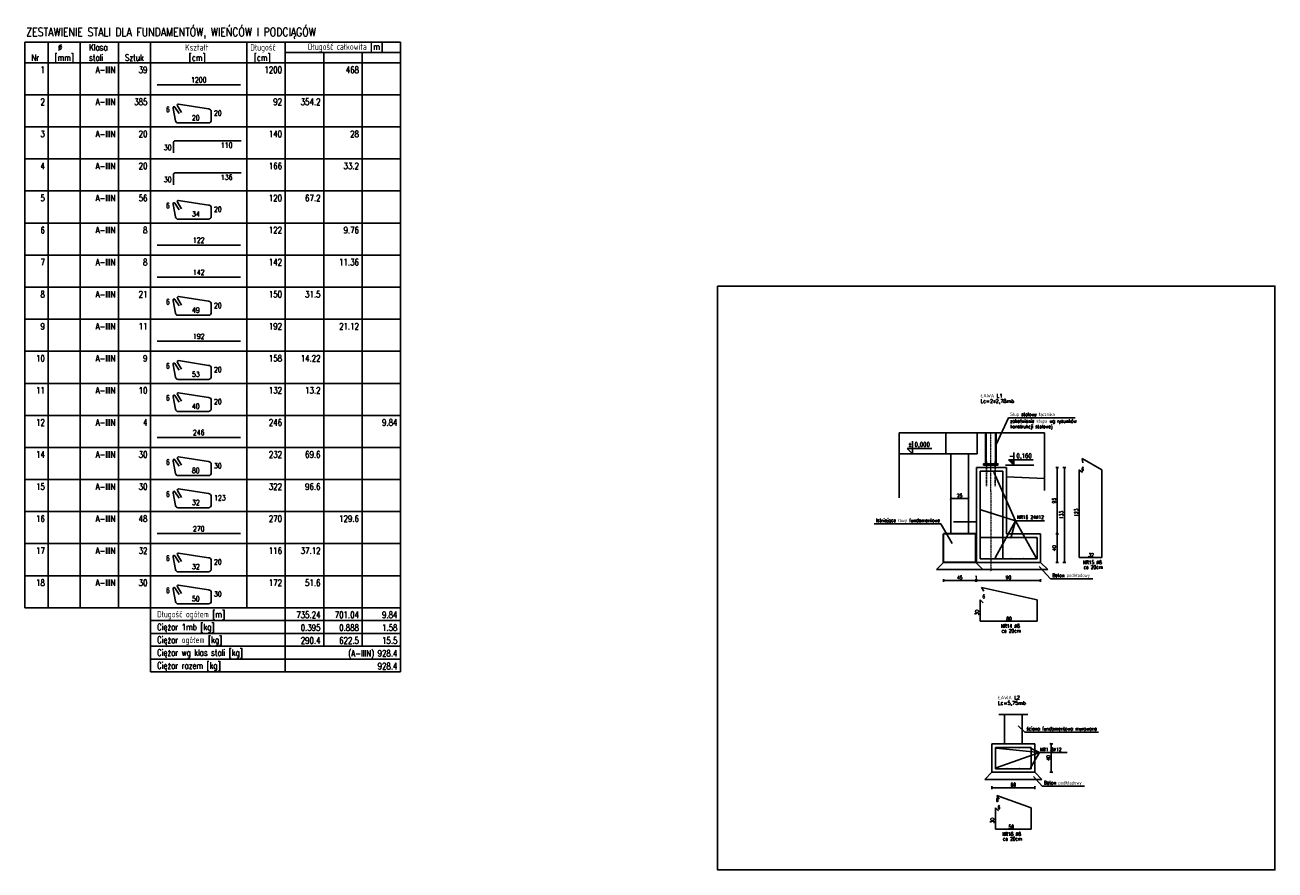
# Model space of a CAD drawing. Header units: millimetres. Extents: x -13852 to 21557, y -10038 to 8820.
# Tile 11 of 42: x 5347 to 7102, y -8833 to -7647. Entities that reach past the tile are written whole.
import ezdxf
from ezdxf.enums import TextEntityAlignment as Align
from ezdxf.lldxf.tags import DXFTag

# ---------------------------------------------------------------- set-up
doc = ezdxf.new("R2010")
doc.units = ezdxf.units.MM
doc.linetypes.add('DASHDOT', pattern=[1, 0.5, -0.25, 0, -0.25])
doc.linetypes.add('DASHED', pattern=[0.75, 0.5, -0.25])
for name, color, linetype in [('1', 2, 'Continuous'), ('2', 6, 'DASH'), ('5', 251, 'Continuous'), ('6', 3, 'Continuous'), ('BET-SLD', 254, 'Continuous'), ('DIM', 243, 'Continuous'), ('k_stal_niewid', 4, 'DASHED'), ('k_stal_otwory', 1, 'DASHDOT'), ('k_stal_widok', 7, 'Continuous'), ('k_stal_wymiary', 3, 'Continuous'), ('k_żelbet', 6, 'Continuous'), ('OPI', 52, 'Continuous'), ('ZBROJA_ZESTAWIENIE', 8, 'Continuous'), ('ZBROJA_ZESTAWIENIE1', 252, 'Continuous'), ('ZBROJA_ZESTAWIENIE2', 4, 'Continuous'), ('ZBROJA_ZESTAWIENIE3', 4, 'Continuous')]:
    doc.layers.add(name, color=color, linetype=linetype)
doc.layers.add('A-konstrukcja-żelbet', color=130, linetype='Continuous', lineweight=30)
doc.layers.add('k_stal_osie', color=1, linetype='DASHDOT', lineweight=9)
doc.styles.add('MSE-025', font='romans.shx', dxfattribs={"width": 0.8, "height": 5})
doc.styles.add('ROMANS', font='romans', dxfattribs={"width": 0.6})
doc.styles.add('STYL_ZBROJA', font='romanszb.shx', dxfattribs={"width": 0.8})
doc.styles.add('TXT5', font='COMPLEX.shx', dxfattribs={"height": 25})
tags = doc.linetypes.add('DASH', pattern=[15, 10, -5]).pattern_tags.tags
tags[6:7] = [DXFTag(74, 4), DXFTag(75, 0), DXFTag(340, '0'), DXFTag(46, 0.0), DXFTag(50, 0.0), DXFTag(44, 0.0), DXFTag(45, 0.0)]
tags[4:5] = [DXFTag(74, 4), DXFTag(75, 0), DXFTag(340, '0'), DXFTag(46, 0.0), DXFTag(50, 0.0), DXFTag(44, 0.0), DXFTag(45, 0.0)]
doc.dimstyles.new('MSE-025', dxfattribs={"dimtxt": 5, "dimasz": 1, "dimexe": 0.75, "dimexo": 7.5, "dimgap": 0.7, "dimtad": 0, "dimdec": 0, "dimdsep": 46, "dimtxsty": 'MSE-025', "dimblk": 'T1', "dimcen": -0.225, "dimse1": 1, "dimse2": 1, "dimclrd": 243, "dimclre": 242, "dimclrt": 52, "dimadec": 0, "dimazin": 2, "dimtfac": 0.3333, "dimtdec": 0, "dimtix": 1, "dimtmove": 2, "dimatfit": 3, "dimldrblk": 'strzalka', "dimfxl": 0, "dimtvp": 0.8333, "dimtolj": 1, "dimarcsym": 0})

# ---------------------------------------------------------------- blocks, each defined once
blk = doc.blocks.new('T1')
at = {"color": 243}
blk.add_line((0, -2), (0, 2), dxfattribs=at)
at = {"color": 243, "const_width": 0.5}
blk.add_lwpolyline([(-1.5, -1.4), (1.5, 1.4)], dxfattribs=at)
blk = doc.blocks.new('*D3372')
at = {"layer": 'BET-SLD', "color": 243, "lineweight": -2, "ltscale": 1.4}
blk.add_line((6671.2, -8311.3), (6648.2, -8311.3), dxfattribs=at)
at = {"layer": 'Defpoints', "color": 0}
for p in [(6647.2, -8311.3), (6647.2, -8315.5), (6672.2, -8315.5)]:
    blk.add_point(p, dxfattribs=at)
at = {"layer": 'BET-SLD', "color": 243, "linetype": 'ByBlock', "lineweight": -2, "rotation": 180}
blk.add_blockref('T1', (6647.2, -8311.3), dxfattribs=at)
at = {"layer": 'BET-SLD', "color": 243, "linetype": 'ByBlock', "lineweight": -2}
blk.add_blockref('T1', (6672.2, -8311.3), dxfattribs=at)
at = {"layer": 'BET-SLD', "color": 52, "lineweight": -3, "ltscale": 1.4, "insert": (6659.7, -8307.1), "char_height": 5, "attachment_point": 5, "style": 'MSE-025'}
blk.add_mtext('\\A1;25', dxfattribs=at)
blk = doc.blocks.new('strzalka')
at = {"color": 243}
blk.add_line((0, -1), (0, 1), dxfattribs=at)
blk.add_lwpolyline([(-2, 0, 0.733, 0, 0), (0, 0, 0, 0, 0)], format="xyseb", dxfattribs=at)
blk = doc.blocks.new('*D3373')
at = {"layer": 'BET-SLD', "color": 243, "lineweight": -2, "ltscale": 1.4}
blk.add_line((6638.2, -8426.5), (6681.2, -8426.5), dxfattribs=at)
at = {"layer": 'Defpoints', "color": 0}
for p in [(6637.2, -8401), (6682.2, -8401), (6682.2, -8426.5)]:
    blk.add_point(p, dxfattribs=at)
at = {"layer": 'BET-SLD', "color": 243, "linetype": 'ByBlock', "lineweight": -2, "rotation": 180}
blk.add_blockref('T1', (6637.2, -8426.5), dxfattribs=at)
at = {"layer": 'BET-SLD', "color": 243, "linetype": 'ByBlock', "lineweight": -2}
blk.add_blockref('T1', (6682.2, -8426.5), dxfattribs=at)
at = {"layer": 'BET-SLD', "color": 52, "lineweight": -3, "ltscale": 1.4, "insert": (6659.7, -8422.3), "char_height": 5, "attachment_point": 5, "style": 'MSE-025'}
blk.add_mtext('\\A1;45', dxfattribs=at)
blk = doc.blocks.new('*D3374')
at = {"layer": 'BET-SLD', "color": 243, "lineweight": -2, "ltscale": 1.4}
for p, q in [((6681.2, -8426.5), (6680.2, -8426.5)), ((6682.2, -8426.5), (6683.3, -8426.5)), ((6684.3, -8426.5), (6685.3, -8426.5))]:
    blk.add_line(p, q, dxfattribs=at)
at = {"layer": 'Defpoints', "color": 0}
for p in [(6682.2, -8401), (6683.3, -8401), (6683.3, -8426.5)]:
    blk.add_point(p, dxfattribs=at)
at = {"layer": 'BET-SLD', "color": 243, "linetype": 'ByBlock', "lineweight": -2}
blk.add_blockref('T1', (6682.2, -8426.5), dxfattribs=at)
at = {"layer": 'BET-SLD', "color": 243, "linetype": 'ByBlock', "lineweight": -2, "rotation": 180}
blk.add_blockref('T1', (6683.3, -8426.5), dxfattribs=at)
at = {"layer": 'BET-SLD', "color": 52, "lineweight": -3, "ltscale": 1.4, "insert": (6682.7, -8422.3), "char_height": 5, "attachment_point": 5, "style": 'MSE-025'}
blk.add_mtext('\\A1;1', dxfattribs=at)
blk = doc.blocks.new('*D3375')
at = {"layer": 'BET-SLD', "color": 243, "lineweight": -2, "ltscale": 1.4}
blk.add_line((6684.3, -8426.5), (6772.3, -8426.5), dxfattribs=at)
at = {"layer": 'Defpoints', "color": 0}
for p in [(6683.3, -8401), (6773.3, -8401), (6773.3, -8426.5)]:
    blk.add_point(p, dxfattribs=at)
at = {"layer": 'BET-SLD', "color": 243, "linetype": 'ByBlock', "lineweight": -2, "rotation": 180}
blk.add_blockref('T1', (6683.3, -8426.5), dxfattribs=at)
at = {"layer": 'BET-SLD', "color": 243, "linetype": 'ByBlock', "lineweight": -2}
blk.add_blockref('T1', (6773.3, -8426.5), dxfattribs=at)
at = {"layer": 'BET-SLD', "color": 52, "lineweight": -3, "ltscale": 1.4, "insert": (6728.3, -8422.3), "char_height": 5, "attachment_point": 5, "style": 'MSE-025'}
blk.add_mtext('\\A1;90', dxfattribs=at)
blk = doc.blocks.new('*D3376')
at = {"layer": 'BET-SLD', "color": 243, "lineweight": -2, "ltscale": 1.4}
blk.add_line((6796.5, -8400), (6796.5, -8362), dxfattribs=at)
at = {"layer": 'Defpoints', "color": 0}
for p in [(6773.3, -8361), (6796.5, -8361), (6773.3, -8401)]:
    blk.add_point(p, dxfattribs=at)
at = {"layer": 'BET-SLD', "color": 243, "linetype": 'ByBlock', "lineweight": -2}
for p, rotation in [((6796.5, -8361), 90), ((6796.5, -8401), 270)]:
    blk.add_blockref('T1', p, dxfattribs=dict(at, rotation=rotation))
at = {"layer": 'BET-SLD', "color": 52, "lineweight": -3, "ltscale": 1.4, "insert": (6792.4, -8381), "char_height": 5, "attachment_point": 5, "rotation": 90, "style": 'MSE-025'}
blk.add_mtext('\\A1;40', dxfattribs=at)
blk = doc.blocks.new('*D3377')
at = {"layer": 'BET-SLD', "color": 243, "lineweight": -2, "ltscale": 1.4}
blk.add_line((6796.5, -8360), (6796.5, -8269), dxfattribs=at)
at = {"layer": 'Defpoints', "color": 0}
for p in [(6725.3, -8268), (6796.5, -8268), (6773.3, -8361)]:
    blk.add_point(p, dxfattribs=at)
at = {"layer": 'BET-SLD', "color": 243, "linetype": 'ByBlock', "lineweight": -2}
for p, rotation in [((6796.5, -8268), 90), ((6796.5, -8361), 270)]:
    blk.add_blockref('T1', p, dxfattribs=dict(at, rotation=rotation))
at = {"layer": 'BET-SLD', "color": 52, "lineweight": -3, "ltscale": 1.4, "insert": (6792.4, -8314.5), "char_height": 5, "attachment_point": 5, "rotation": 90, "style": 'MSE-025'}
blk.add_mtext('\\A1;93', dxfattribs=at)
blk = doc.blocks.new('*D3379')
at = {"layer": 'BET-SLD', "color": 243, "lineweight": -2, "ltscale": 1.4}
blk.add_line((6806.7, -8400), (6806.7, -8269), dxfattribs=at)
at = {"layer": 'Defpoints', "color": 0}
for p in [(6725.3, -8268), (6806.7, -8268), (6773.3, -8401)]:
    blk.add_point(p, dxfattribs=at)
at = {"layer": 'BET-SLD', "color": 243, "linetype": 'ByBlock', "lineweight": -2}
for p, rotation in [((6806.7, -8268), 90), ((6806.7, -8401), 270)]:
    blk.add_blockref('T1', p, dxfattribs=dict(at, rotation=rotation))
at = {"layer": 'BET-SLD', "color": 52, "lineweight": -3, "ltscale": 1.4, "insert": (6802.5, -8334.5), "char_height": 5, "attachment_point": 5, "rotation": 90, "style": 'MSE-025'}
blk.add_mtext('\\A1;133', dxfattribs=at)
blk = doc.blocks.new('*D3428')
at = {"layer": '1', "color": 243, "lineweight": -2}
blk.add_line((6788.3, -8694.6), (6788.3, -8656.6), dxfattribs=at)
at = {"layer": 'Defpoints', "color": 0}
for p in [(6765, -8655.6), (6788.3, -8655.6), (6765, -8695.6)]:
    blk.add_point(p, dxfattribs=at)
at = {"layer": '1', "color": 243, "linetype": 'ByBlock', "lineweight": -2}
for p, rotation in [((6788.3, -8655.6), 90), ((6788.3, -8695.6), 270)]:
    blk.add_blockref('T1', p, dxfattribs=dict(at, rotation=rotation))
at = {"layer": '1', "color": 52, "ltscale": 1.4, "insert": (6784.1, -8675.6), "char_height": 5, "attachment_point": 5, "rotation": 90, "style": 'MSE-025'}
blk.add_mtext('\\A1;40', dxfattribs=at)
blk = doc.blocks.new('*D3431')
at = {"layer": 'BET-SLD', "color": 243, "lineweight": -2, "ltscale": 1.4}
blk.add_line((6706, -8717.3), (6764, -8717.3), dxfattribs=at)
at = {"layer": 'Defpoints', "color": 0}
for p in [(6705, -8692.7), (6765, -8692.7), (6765, -8717.3)]:
    blk.add_point(p, dxfattribs=at)
at = {"layer": 'BET-SLD', "color": 243, "linetype": 'ByBlock', "lineweight": -2, "rotation": 180}
blk.add_blockref('T1', (6705, -8717.3), dxfattribs=at)
at = {"layer": 'BET-SLD', "color": 243, "linetype": 'ByBlock', "lineweight": -2}
blk.add_blockref('T1', (6765, -8717.3), dxfattribs=at)
at = {"layer": 'BET-SLD', "color": 52, "lineweight": -3, "ltscale": 1.4, "insert": (6735, -8713.1), "char_height": 5, "attachment_point": 5, "style": 'MSE-025'}
blk.add_mtext('\\A1;60', dxfattribs=at)

msp = doc.modelspace()

# ---------------------------------------------------------------- hatches: boundary and pattern name
at = {"layer": 'k_stal_wymiary'}
msp.add_hatch(color=256, dxfattribs=at).paths.add_polyline_path([(6735.661, -8256.988), (6728.161, -8256.988), (6735.661, -8264.488)])

# ---------------------------------------------------------------- linework, layer by layer
at = {"layer": '1'}
for p, q in [((6683.3, -8267.988), (6683.3, -8400.988)), ((6683.3, -8267.988), (6725.3, -8267.988)), ((6725.3, -8267.988), (6725.3, -8360.988)), ((6725.3, -8360.988), (6773.3, -8360.988)), ((6773.3, -8360.988), (6773.3, -8400.988)), ((6683.3, -8400.988), (6773.3, -8400.988)), ((6722.538, -8655.639), (6722.538, -8614.644)), ((6747.538, -8655.639), (6747.538, -8614.644)), ((6705.038, -8655.639), (6765.038, -8655.639)), ((6705.038, -8655.639), (6705.038, -8695.639)), ((6765.038, -8655.639), (6765.038, -8695.639)), ((6705.038, -8695.639), (6765.038, -8695.639))]:
    msp.add_line(p, q, dxfattribs=at)
msp.add_lwpolyline([(6651.168, -8343.988), (6683.3, -8343.988), (6683.3, -8400.988)], dxfattribs=at)
at = {"layer": '2', "lineweight": -3, "ltscale": 0.5}
for p, q in [((6574.966, -8219.24), (6574.966, -8310.413)), ((6778.661, -8219.24), (6574.966, -8219.24)), ((6778.661, -8300.16), (6778.661, -8219.24)), ((6714.705, -8614.644), (6755.515, -8614.644))]:
    msp.add_line(p, q, dxfattribs=at)
at = {"layer": '6'}
for p, q in [((6831.791, -8255.136), (6859.462, -8271.208)), ((6831.791, -8255.136), (6832.56, -8261.086)), ((6688.3, -8272.988), (6688.3, -8395.988)), ((6688.3, -8272.988), (6720.3, -8272.988)), ((6720.3, -8272.988), (6720.3, -8395.988)), ((6827.462, -8271.208), (6827.462, -8394.208)), ((6827.462, -8271.208), (6832.327, -8274.72)), ((6859.462, -8271.208), (6859.462, -8394.208)), ((6688.3, -8365.988), (6768.3, -8365.988)), ((6768.3, -8365.988), (6768.3, -8395.988)), ((6688.3, -8395.988), (6768.3, -8395.988)), ((6827.462, -8394.208), (6859.462, -8394.208)), ((6690.144, -8436.323), (6768.273, -8453.521)), ((6690.144, -8436.323), (6693.61, -8441.22)), ((6688.3, -8453.524), (6688.3, -8483.524)), ((6688.3, -8453.524), (6692.543, -8457.766)), ((6768.3, -8453.524), (6768.3, -8483.524)), ((6688.3, -8483.524), (6768.3, -8483.524)), ((6710.038, -8660.639), (6710.038, -8690.639)), ((6710.038, -8660.639), (6760.038, -8660.639)), ((6760.038, -8660.639), (6760.038, -8690.639)), ((6710.038, -8690.639), (6760.038, -8690.639)), ((6711.881, -8728.306), (6760.011, -8745.504)), ((6711.881, -8728.306), (6715.348, -8733.203)), ((6710.038, -8745.507), (6710.038, -8775.507)), ((6710.038, -8745.507), (6714.281, -8749.75)), ((6760.038, -8745.507), (6760.038, -8775.507)), ((6710.038, -8775.507), (6760.038, -8775.507))]:
    msp.add_line(p, q, dxfattribs=at)
at = {"layer": '6', "const_width": 0.48}
for points in [[(6689.1, -8274.221, -1), (6689.58, -8274.221, -1)], [(6698.415, -8274.221, -1), (6698.895, -8274.221, -1)], [(6707.618, -8274.221, -1), (6708.098, -8274.221, -1)], [(6719.243, -8274.221, -1), (6719.723, -8274.221, -1)], [(6689.1, -8287.188, -1), (6689.58, -8287.188, -1)], [(6719.243, -8287.188, -1), (6719.723, -8287.188, -1)], [(6689.1, -8307.188, -1), (6689.58, -8307.188, -1)], [(6719.243, -8307.188, -1), (6719.723, -8307.188, -1)], [(6689.1, -8327.188, -1), (6689.58, -8327.188, -1)], [(6719.243, -8327.188, -1), (6719.723, -8327.188, -1)], [(6689.1, -8347.188, -1), (6689.58, -8347.188, -1)], [(6719.243, -8347.188, -1), (6719.723, -8347.188, -1)], [(6689.1, -8367.188, -1), (6689.58, -8367.188, -1)], [(6719.243, -8367.188, -1), (6719.723, -8367.188, -1)], [(6731.261, -8367.188, -1), (6731.741, -8367.188, -1)], [(6749.1, -8367.188, -1), (6749.58, -8367.188, -1)], [(6767.006, -8367.188, -1), (6767.486, -8367.188, -1)], [(6689.1, -8394.788, 1), (6689.58, -8394.788, 1)], [(6709.1, -8394.788, 1), (6709.58, -8394.788, 1)], [(6719.243, -8394.788, 1), (6719.723, -8394.788, 1)], [(6731.636, -8394.788, 1), (6732.116, -8394.788, 1)], [(6749.1, -8394.788, 1), (6749.58, -8394.788, 1)], [(6767.006, -8394.788, 1), (6767.486, -8394.788, 1)], [(6710.838, -8661.839, -1), (6711.318, -8661.839, -1)], [(6726.332, -8661.839, 1), (6725.852, -8661.839, 1)], [(6743.744, -8661.839, -1), (6744.224, -8661.839, -1)], [(6758.744, -8661.839, -1), (6759.224, -8661.839, -1)], [(6710.838, -8689.439, 1), (6711.318, -8689.439, 1)], [(6726.332, -8689.439, -1), (6725.852, -8689.439, -1)], [(6743.744, -8689.439, 1), (6744.224, -8689.439, 1)], [(6758.744, -8689.439, 1), (6759.224, -8689.439, 1)]]:
    msp.add_lwpolyline(points, format="xyb", close=True, dxfattribs=at)
at = {"layer": 'A-konstrukcja-żelbet'}
for p, q in [((6637.183, -8400.988), (6637.183, -8360.988)), ((6682.183, -8360.988), (6637.183, -8360.988)), ((6682.183, -8400.988), (6682.183, -8360.988)), ((6682.183, -8400.988), (6637.183, -8400.988))]:
    msp.add_line(p, q, dxfattribs=at)
at = {"layer": 'DIM', "ltscale": 1.4}
for p, q in [((6728.194, -8198.032), (6710.8, -8235.399)), ((6738.061, -8342.479), (6707.858, -8274.221)), ((6738.061, -8342.479), (6689.34, -8327.188)), ((6633.242, -8346.811), (6648.967, -8374.583)), ((6637.183, -8400.988), (6627.183, -8410.988)), ((6682.183, -8400.988), (6692.183, -8410.988)), ((6787.302, -8423.98), (6771.388, -8406.804)), ((6773.3, -8400.988), (6783.3, -8410.988)), ((6627.183, -8410.988), (6783.3, -8410.988)), ((6750.976, -8639.165), (6741.833, -8630.449)), ((6711.078, -8689.439), (6771.754, -8667.694)), ((6705.038, -8695.639), (6695.038, -8705.639)), ((6775.566, -8715.158), (6763.125, -8701.455)), ((6765.038, -8695.639), (6775.038, -8705.639)), ((6695.038, -8705.639), (6775.038, -8705.639))]:
    msp.add_line(p, q, dxfattribs=at)
msp.add_lwpolyline([(6319.731, -8013.328), (7102.453, -8013.328), (7102.453, -8832.768), (6319.731, -8832.768)], close=True, dxfattribs=at)
at = {"layer": 'DIM', "lineweight": -3, "ltscale": 1.4}
for points in [[(6728.194, -8198.032), (6821.661, -8198.032)], [(6539.776, -8346.811), (6633.242, -8346.811)], [(6738.061, -8342.479), (6709.34, -8394.788)], [(6738.061, -8342.479), (6731.501, -8367.188)], [(6738.061, -8342.479), (6767.246, -8394.788)], [(6738.061, -8342.479), (6778.672, -8342.479)], [(6787.302, -8423.98), (6846.644, -8423.98)], [(6750.976, -8639.165), (6854.775, -8639.165)], [(6771.754, -8667.694), (6711.078, -8661.839)], [(6771.754, -8667.694), (6758.984, -8661.839)], [(6771.754, -8667.694), (6758.984, -8689.439)], [(6771.754, -8667.694), (6810.846, -8667.694)], [(6775.566, -8715.158), (6834.909, -8715.158)]]:
    msp.add_lwpolyline(points, dxfattribs=at)
at = {"layer": 'k_stal_niewid'}
for p, q in [((6640.3, -8248.488), (6640.3, -8219.24)), ((6684.3, -8248.488), (6684.3, -8219.24)), ((6696.8, -8262.488), (6696.8, -8219.24)), ((6709.8, -8262.488), (6709.8, -8219.24)), ((6640.3, -8248.488), (6574.966, -8248.488)), ((6684.3, -8248.488), (6640.3, -8248.488)), ((6647.183, -8360.988), (6647.183, -8248.488)), ((6672.183, -8360.988), (6672.183, -8248.488))]:
    msp.add_line(p, q, dxfattribs=at)
at = {"layer": 'k_stal_osie'}
for q in [(6703.3, -8219.24), (6703.3, -8413.842)]:
    msp.add_line((6703.3, -8301.488), q, dxfattribs=at)
at = {"layer": 'k_stal_otwory'}
for p, q in [((6697.3, -8259.293), (6697.3, -8294.488)), ((6709.3, -8259.293), (6709.3, -8294.488))]:
    msp.add_line(p, q, dxfattribs=at)
at = {"layer": 'k_stal_widok'}
for p, q in [((6695.8, -8262.488), (6695.8, -8219.24)), ((6710.8, -8262.488), (6710.8, -8219.24))]:
    msp.add_line(p, q, dxfattribs=at)
msp.add_lwpolyline([(6693.3, -8264.488), (6713.3, -8264.488), (6713.3, -8262.488), (6693.3, -8262.488)], close=True, dxfattribs=at)
at = {"layer": 'k_stal_wymiary'}
for p, q in [((6593.585, -8248.488), (6593.585, -8230.988)), ((6586.085, -8240.988), (6620.752, -8240.988)), ((6586.085, -8240.988), (6593.585, -8248.488)), ((6735.661, -8264.488), (6735.661, -8246.988)), ((6763.74, -8264.488), (6724.103, -8264.488)), ((6728.161, -8256.988), (6762.829, -8256.988)), ((6728.161, -8256.988), (6735.661, -8264.488))]:
    msp.add_line(p, q, dxfattribs=at)
at = {"layer": 'k_żelbet'}
msp.add_line((6778.661, -8283.08), (6725.3, -8280.95), dxfattribs=at)
at = {"layer": 'ZBROJA_ZESTAWIENIE', "ltscale": 1.4}
for p, q in [((5347.29, -7670.956), (5874.69, -7670.956)), ((5347.29, -7670.956), (5347.29, -7685.356)), ((5347.29, -7685.356), (5347.29, -7699.756)), ((5379.69, -7670.956), (5379.69, -7685.356)), ((5379.69, -7685.356), (5379.69, -7699.756)), ((5424.69, -7670.956), (5424.69, -7685.356)), ((5424.69, -7685.356), (5424.69, -7699.756)), ((5478.69, -7670.956), (5478.69, -7685.356)), ((5478.69, -7685.356), (5478.69, -7699.756)), ((5523.69, -7670.956), (5523.69, -7685.356)), ((5523.69, -7685.356), (5523.69, -7699.756)), ((5658.69, -7670.956), (5658.69, -7685.356)), ((5658.69, -7685.356), (5658.69, -7699.756)), ((5712.69, -7670.956), (5712.69, -7685.356)), ((5712.69, -7685.356), (5712.69, -7699.756)), ((5766.69, -7685.356), (5766.69, -7699.756)), ((5820.69, -7685.356), (5820.69, -7699.756)), ((5874.69, -7670.956), (5874.69, -7699.756)), ((5874.69, -7685.356), (5874.69, -7699.756)), ((5874.69, -7685.356), (5874.69, -7699.756)), ((5347.29, -7699.756), (5874.69, -7699.756)), ((5347.29, -7699.756), (5347.29, -7744.756)), ((5379.69, -7699.756), (5379.69, -7744.756)), ((5424.69, -7699.756), (5424.69, -7744.756)), ((5478.69, -7699.756), (5478.69, -7744.756)), ((5523.69, -7699.756), (5523.69, -7744.756)), ((5658.69, -7699.756), (5658.69, -7744.756)), ((5712.69, -7699.756), (5712.69, -7744.756)), ((5766.69, -7699.756), (5766.69, -7744.756)), ((5820.69, -7699.756), (5820.69, -7744.756)), ((5874.69, -7699.756), (5874.69, -7744.756)), ((5874.69, -7699.756), (5874.69, -7744.756)), ((5347.29, -7744.756), (5347.29, -7789.756)), ((5379.69, -7744.756), (5379.69, -7789.756)), ((5424.69, -7744.756), (5424.69, -7789.756)), ((5478.69, -7744.756), (5478.69, -7789.756)), ((5523.69, -7744.756), (5523.69, -7789.756)), ((5658.69, -7744.756), (5658.69, -7789.756)), ((5712.69, -7744.756), (5712.69, -7789.756)), ((5766.69, -7744.756), (5766.69, -7789.756)), ((5820.69, -7744.756), (5820.69, -7789.756)), ((5874.69, -7744.756), (5874.69, -7789.756)), ((5874.69, -7744.756), (5874.69, -7789.756)), ((5347.29, -7789.756), (5347.29, -7834.756)), ((5379.69, -7789.756), (5379.69, -7834.756)), ((5424.69, -7789.756), (5424.69, -7834.756)), ((5478.69, -7789.756), (5478.69, -7834.756)), ((5523.69, -7789.756), (5523.69, -7834.756)), ((5658.69, -7789.756), (5658.69, -7834.756)), ((5712.69, -7789.756), (5712.69, -7834.756)), ((5766.69, -7789.756), (5766.69, -7834.756)), ((5820.69, -7789.756), (5820.69, -7834.756)), ((5874.69, -7789.756), (5874.69, -7834.756)), ((5874.69, -7789.756), (5874.69, -7834.756)), ((5347.29, -7834.756), (5347.29, -7879.756)), ((5379.69, -7834.756), (5379.69, -7879.756)), ((5424.69, -7834.756), (5424.69, -7879.756)), ((5478.69, -7834.756), (5478.69, -7879.756)), ((5523.69, -7834.756), (5523.69, -7879.756)), ((5658.69, -7834.756), (5658.69, -7879.756)), ((5712.69, -7834.756), (5712.69, -7879.756)), ((5766.69, -7834.756), (5766.69, -7879.756)), ((5820.69, -7834.756), (5820.69, -7879.756)), ((5874.69, -7834.756), (5874.69, -7879.756)), ((5874.69, -7834.756), (5874.69, -7879.756)), ((5347.29, -7879.756), (5347.29, -7924.756)), ((5379.69, -7879.756), (5379.69, -7924.756)), ((5424.69, -7879.756), (5424.69, -7924.756)), ((5478.69, -7879.756), (5478.69, -7924.756)), ((5523.69, -7879.756), (5523.69, -7924.756)), ((5658.69, -7879.756), (5658.69, -7924.756)), ((5712.69, -7879.756), (5712.69, -7924.756)), ((5766.69, -7879.756), (5766.69, -7924.756)), ((5820.69, -7879.756), (5820.69, -7924.756)), ((5874.69, -7879.756), (5874.69, -7924.756)), ((5874.69, -7879.756), (5874.69, -7924.756)), ((5347.29, -7924.756), (5347.29, -7969.756)), ((5379.69, -7924.756), (5379.69, -7969.756)), ((5424.69, -7924.756), (5424.69, -7969.756)), ((5478.69, -7924.756), (5478.69, -7969.756)), ((5523.69, -7924.756), (5523.69, -7969.756)), ((5658.69, -7924.756), (5658.69, -7969.756)), ((5712.69, -7924.756), (5712.69, -7969.756)), ((5766.69, -7924.756), (5766.69, -7969.756)), ((5820.69, -7924.756), (5820.69, -7969.756)), ((5874.69, -7924.756), (5874.69, -7969.756)), ((5874.69, -7924.756), (5874.69, -7969.756)), ((5347.29, -7969.756), (5347.29, -8014.756)), ((5379.69, -7969.756), (5379.69, -8014.756)), ((5424.69, -7969.756), (5424.69, -8014.756)), ((5478.69, -7969.756), (5478.69, -8014.756)), ((5523.69, -7969.756), (5523.69, -8014.756)), ((5658.69, -7969.756), (5658.69, -8014.756)), ((5712.69, -7969.756), (5712.69, -8014.756)), ((5766.69, -7969.756), (5766.69, -8014.756)), ((5820.69, -7969.756), (5820.69, -8014.756)), ((5874.69, -7969.756), (5874.69, -8014.756)), ((5874.69, -7969.756), (5874.69, -8014.756)), ((5347.29, -8014.756), (5347.29, -8059.756)), ((5379.69, -8014.756), (5379.69, -8059.756)), ((5424.69, -8014.756), (5424.69, -8059.756)), ((5478.69, -8014.756), (5478.69, -8059.756)), ((5523.69, -8014.756), (5523.69, -8059.756)), ((5658.69, -8014.756), (5658.69, -8059.756)), ((5712.69, -8014.756), (5712.69, -8059.756)), ((5766.69, -8014.756), (5766.69, -8059.756)), ((5820.69, -8014.756), (5820.69, -8059.756)), ((5874.69, -8014.756), (5874.69, -8059.756)), ((5874.69, -8014.756), (5874.69, -8059.756)), ((5347.29, -8059.756), (5347.29, -8104.756)), ((5379.69, -8059.756), (5379.69, -8104.756)), ((5424.69, -8059.756), (5424.69, -8104.756)), ((5478.69, -8059.756), (5478.69, -8104.756)), ((5523.69, -8059.756), (5523.69, -8104.756)), ((5658.69, -8059.756), (5658.69, -8104.756)), ((5712.69, -8059.756), (5712.69, -8104.756)), ((5766.69, -8059.756), (5766.69, -8104.756)), ((5820.69, -8059.756), (5820.69, -8104.756)), ((5874.69, -8059.756), (5874.69, -8104.756)), ((5874.69, -8059.756), (5874.69, -8104.756)), ((5347.29, -8104.756), (5347.29, -8149.756)), ((5379.69, -8104.756), (5379.69, -8149.756)), ((5424.69, -8104.756), (5424.69, -8149.756)), ((5478.69, -8104.756), (5478.69, -8149.756)), ((5523.69, -8104.756), (5523.69, -8149.756)), ((5658.69, -8104.756), (5658.69, -8149.756)), ((5712.69, -8104.756), (5712.69, -8149.756)), ((5766.69, -8104.756), (5766.69, -8149.756)), ((5820.69, -8104.756), (5820.69, -8149.756)), ((5874.69, -8104.756), (5874.69, -8149.756)), ((5874.69, -8104.756), (5874.69, -8149.756)), ((5347.29, -8149.756), (5347.29, -8194.756)), ((5379.69, -8149.756), (5379.69, -8194.756)), ((5424.69, -8149.756), (5424.69, -8194.756)), ((5478.69, -8149.756), (5478.69, -8194.756)), ((5523.69, -8149.756), (5523.69, -8194.756)), ((5658.69, -8149.756), (5658.69, -8194.756)), ((5712.69, -8149.756), (5712.69, -8194.756)), ((5766.69, -8149.756), (5766.69, -8194.756)), ((5820.69, -8149.756), (5820.69, -8194.756)), ((5874.69, -8149.756), (5874.69, -8194.756)), ((5874.69, -8149.756), (5874.69, -8194.756)), ((5347.29, -8194.756), (5347.29, -8239.756)), ((5379.69, -8194.756), (5379.69, -8239.756)), ((5424.69, -8194.756), (5424.69, -8239.756)), ((5478.69, -8194.756), (5478.69, -8239.756)), ((5523.69, -8194.756), (5523.69, -8239.756)), ((5658.69, -8194.756), (5658.69, -8239.756)), ((5712.69, -8194.756), (5712.69, -8239.756)), ((5766.69, -8194.756), (5766.69, -8239.756)), ((5820.69, -8194.756), (5820.69, -8239.756)), ((5874.69, -8194.756), (5874.69, -8239.756)), ((5874.69, -8194.756), (5874.69, -8239.756)), ((5347.29, -8239.756), (5347.29, -8284.756)), ((5379.69, -8239.756), (5379.69, -8284.756)), ((5424.69, -8239.756), (5424.69, -8284.756)), ((5478.69, -8239.756), (5478.69, -8284.756)), ((5523.69, -8239.756), (5523.69, -8284.756)), ((5658.69, -8239.756), (5658.69, -8284.756)), ((5712.69, -8239.756), (5712.69, -8284.756)), ((5766.69, -8239.756), (5766.69, -8284.756)), ((5820.69, -8239.756), (5820.69, -8284.756)), ((5874.69, -8239.756), (5874.69, -8284.756)), ((5874.69, -8239.756), (5874.69, -8284.756)), ((5347.29, -8284.756), (5347.29, -8329.756)), ((5379.69, -8284.756), (5379.69, -8329.756)), ((5424.69, -8284.756), (5424.69, -8329.756)), ((5478.69, -8284.756), (5478.69, -8329.756)), ((5523.69, -8284.756), (5523.69, -8329.756)), ((5658.69, -8284.756), (5658.69, -8329.756)), ((5712.69, -8284.756), (5712.69, -8329.756)), ((5766.69, -8284.756), (5766.69, -8329.756)), ((5820.69, -8284.756), (5820.69, -8329.756)), ((5874.69, -8284.756), (5874.69, -8329.756)), ((5874.69, -8284.756), (5874.69, -8329.756)), ((5347.29, -8329.756), (5347.29, -8374.756)), ((5379.69, -8329.756), (5379.69, -8374.756)), ((5424.69, -8329.756), (5424.69, -8374.756)), ((5478.69, -8329.756), (5478.69, -8374.756)), ((5523.69, -8329.756), (5523.69, -8374.756)), ((5658.69, -8329.756), (5658.69, -8374.756)), ((5712.69, -8329.756), (5712.69, -8374.756)), ((5766.69, -8329.756), (5766.69, -8374.756)), ((5820.69, -8329.756), (5820.69, -8374.756)), ((5874.69, -8329.756), (5874.69, -8374.756)), ((5874.69, -8329.756), (5874.69, -8374.756)), ((5347.29, -8374.756), (5347.29, -8419.756)), ((5379.69, -8374.756), (5379.69, -8419.756)), ((5424.69, -8374.756), (5424.69, -8419.756)), ((5478.69, -8374.756), (5478.69, -8419.756)), ((5523.69, -8374.756), (5523.69, -8419.756)), ((5658.69, -8374.756), (5658.69, -8419.756)), ((5712.69, -8374.756), (5712.69, -8419.756)), ((5766.69, -8374.756), (5766.69, -8419.756)), ((5820.69, -8374.756), (5820.69, -8419.756)), ((5874.69, -8374.756), (5874.69, -8419.756)), ((5874.69, -8374.756), (5874.69, -8419.756)), ((5347.29, -8419.756), (5347.29, -8464.756)), ((5379.69, -8419.756), (5379.69, -8464.756)), ((5424.69, -8419.756), (5424.69, -8464.756)), ((5478.69, -8419.756), (5478.69, -8464.756)), ((5523.69, -8419.756), (5523.69, -8464.756)), ((5658.69, -8419.756), (5658.69, -8464.756)), ((5712.69, -8419.756), (5712.69, -8464.756)), ((5766.69, -8419.756), (5766.69, -8464.756)), ((5820.69, -8419.756), (5820.69, -8464.756)), ((5874.69, -8419.756), (5874.69, -8464.756)), ((5874.69, -8419.756), (5874.69, -8464.756)), ((5347.29, -8464.756), (5874.69, -8464.756)), ((5523.69, -8464.756), (5523.69, -8554.756)), ((5712.69, -8464.756), (5712.69, -8554.756)), ((5766.69, -8464.756), (5766.69, -8518.756)), ((5820.69, -8464.756), (5820.69, -8518.756)), ((5874.69, -8464.756), (5874.69, -8536.756)), ((5874.69, -8464.756), (5874.69, -8518.756)), ((5874.69, -8464.756), (5874.69, -8536.756)), ((5874.69, -8518.756), (5874.69, -8536.756)), ((5874.69, -8536.756), (5874.69, -8554.756)), ((5523.69, -8554.756), (5874.69, -8554.756))]:
    msp.add_line(p, q, dxfattribs=at)
at = {"layer": 'ZBROJA_ZESTAWIENIE1', "ltscale": 1.4}
for p, q in [((5712.69, -7685.356), (5874.69, -7685.356)), ((5347.29, -7744.756), (5874.69, -7744.756)), ((5347.29, -7789.756), (5874.69, -7789.756)), ((5347.29, -7834.756), (5874.69, -7834.756)), ((5347.29, -7879.756), (5874.69, -7879.756)), ((5347.29, -7924.756), (5874.69, -7924.756)), ((5347.29, -7969.756), (5874.69, -7969.756)), ((5347.29, -8014.756), (5874.69, -8014.756)), ((5347.29, -8059.756), (5874.69, -8059.756)), ((5347.29, -8104.756), (5874.69, -8104.756)), ((5347.29, -8149.756), (5874.69, -8149.756)), ((5347.29, -8194.756), (5874.69, -8194.756)), ((5347.29, -8239.756), (5874.69, -8239.756)), ((5347.29, -8284.756), (5874.69, -8284.756)), ((5347.29, -8329.756), (5874.69, -8329.756)), ((5347.29, -8374.756), (5874.69, -8374.756)), ((5347.29, -8419.756), (5874.69, -8419.756)), ((5523.69, -8482.756), (5874.69, -8482.756)), ((5523.69, -8500.756), (5874.69, -8500.756)), ((5523.69, -8518.756), (5874.69, -8518.756)), ((5523.69, -8536.756), (5874.69, -8536.756))]:
    msp.add_line(p, q, dxfattribs=at)
at = {"layer": 'ZBROJA_ZESTAWIENIE3', "ltscale": 1.4}
for points in [[(5532.69, -7730.716), (5649.69, -7730.716)], [(5532.69, -7955.716), (5649.69, -7955.716)], [(5532.69, -8000.716), (5649.69, -8000.716)], [(5532.69, -8090.716), (5649.69, -8090.716)], [(5532.69, -8225.716), (5649.69, -8225.716)], [(5532.69, -8360.716), (5649.69, -8360.716)]]:
    msp.add_lwpolyline(points, dxfattribs=at)
for points in [[(5563.92, -7771.036), (5557.89, -7761.946, 1.05322591), (5555.46, -7763.746), (5558.43, -7781.116, 0.38182776), (5562.39, -7784.266), (5604.87, -7784.266, 0.42081058), (5608.83, -7780.216), (5608.83, -7768.516, 0.41421356), (5604.87, -7764.556), (5563.02, -7757.896, 0.64139903), (5561.4, -7760.326), (5567.16, -7769.776)], [(5555.64, -7826.206), (5555.64, -7812.076, -0.41421356), (5558.34, -7809.376), (5650.59, -7809.376)], [(5555.64, -7871.206), (5555.64, -7857.076, -0.41421356), (5558.34, -7854.376), (5650.59, -7854.376)], [(5563.92, -7906.036), (5557.89, -7896.946, 1.05322591), (5555.46, -7898.746), (5558.43, -7916.116, 0.38182776), (5562.39, -7919.266), (5604.87, -7919.266, 0.42081058), (5608.83, -7915.216), (5608.83, -7903.516, 0.41421356), (5604.87, -7899.556), (5563.02, -7892.896, 0.64139903), (5561.4, -7895.326), (5567.16, -7904.776)], [(5563.92, -8041.036), (5557.89, -8031.946, 1.05322591), (5555.46, -8033.746), (5558.43, -8051.116, 0.38182776), (5562.39, -8054.266), (5604.87, -8054.266, 0.42081058), (5608.83, -8050.216), (5608.83, -8038.516, 0.41421356), (5604.87, -8034.556), (5563.02, -8027.896, 0.64139903), (5561.4, -8030.326), (5567.16, -8039.776)], [(5563.92, -8131.036), (5557.89, -8121.946, 1.05322591), (5555.46, -8123.746), (5558.43, -8141.116, 0.38182776), (5562.39, -8144.266), (5604.87, -8144.266, 0.42081058), (5608.83, -8140.216), (5608.83, -8128.516, 0.41421356), (5604.87, -8124.556), (5563.02, -8117.896, 0.64139903), (5561.4, -8120.326), (5567.16, -8129.776)], [(5563.92, -8176.036), (5557.89, -8166.946, 1.05322591), (5555.46, -8168.746), (5558.43, -8186.116, 0.38182776), (5562.39, -8189.266), (5604.87, -8189.266, 0.42081058), (5608.83, -8185.216), (5608.83, -8173.516, 0.41421356), (5604.87, -8169.556), (5563.02, -8162.896, 0.64139903), (5561.4, -8165.326), (5567.16, -8174.776)], [(5563.92, -8266.036), (5557.89, -8256.946, 1.05322591), (5555.46, -8258.746), (5558.43, -8276.116, 0.38182776), (5562.39, -8279.266), (5604.87, -8279.266, 0.42081058), (5608.83, -8275.216), (5608.83, -8263.516, 0.41421356), (5604.87, -8259.556), (5563.02, -8252.896, 0.64139903), (5561.4, -8255.326), (5567.16, -8264.776)], [(5563.92, -8311.036), (5557.89, -8301.946, 1.05322591), (5555.46, -8303.746), (5558.43, -8321.116, 0.38182776), (5562.39, -8324.266), (5604.87, -8324.266, 0.42081058), (5608.83, -8320.216), (5608.83, -8308.516, 0.41421356), (5604.87, -8304.556), (5563.02, -8297.896, 0.64139903), (5561.4, -8300.326), (5567.16, -8309.776)], [(5563.92, -8401.036), (5557.89, -8391.946, 1.05322591), (5555.46, -8393.746), (5558.43, -8411.116, 0.38182776), (5562.39, -8414.266), (5604.87, -8414.266, 0.42081058), (5608.83, -8410.216), (5608.83, -8398.516, 0.41421356), (5604.87, -8394.556), (5563.02, -8387.896, 0.64139903), (5561.4, -8390.326), (5567.16, -8399.776)], [(5563.92, -8446.036), (5557.89, -8436.946, 1.05322591), (5555.46, -8438.746), (5558.43, -8456.116, 0.38182776), (5562.39, -8459.266), (5604.87, -8459.266, 0.42081058), (5608.83, -8455.216), (5608.83, -8443.516, 0.41421356), (5604.87, -8439.556), (5563.02, -8432.896, 0.64139903), (5561.4, -8435.326), (5567.16, -8444.776)]]:
    msp.add_lwpolyline(points, format="xyb", dxfattribs=at)

# ---------------------------------------------------------------- texts
at = {"layer": '5', "color": 2, "style": 'TXT5'}
for s, p in [('ŁAWA L1', (6688.932, -8169.592)), ('Lc=2x2,78mb', (6688.932, -8177.221)), ('ŁAWA L2', (6713.549, -8593.227)), ('Lc=5,75mb', (6713.549, -8600.855))]:
    msp.add_text(s, height=5.0625, dxfattribs=at).set_placement(p)
at = {"layer": 'k_stal_wymiary', "style": 'ROMANS', "width": 0.85}
for s, p in [('%%p 0,000', (6587.176, -8238.565)), ('- 0,160', (6729.253, -8254.565))]:
    msp.add_text(s, height=6.25, dxfattribs=at).set_placement(p)
at = {"layer": 'OPI', "lineweight": -3, "ltscale": 1.4, "style": 'MSE-025', "width": 0.8}
for s, height, p in [('ZESTAWIENIE STALI DLA FUNDAMENTÓW, WIEŃCÓW I PODCIĄGÓW', 12, (5349.052, -7662.674)), ('Słup stalowy łącznika', 5, (6730.69, -8195.685)), ('zakotwienie słupa wg rysunków', 5, (6730.69, -8205.103)), ('konstrukcji stalowej', 5, (6730.69, -8212.782)), ('NR16 24∅12', 5, (6740.093, -8340.133)), ('Istniejące ławy fundamentowe', 5, (6542.271, -8344.464)), ('32', 5, (6840.375, -8393.153)), ('NR15 ∅8', 5, (6832.774, -8403.419)), ('Beton podkładowy', 5, (6789.798, -8421.633)), ('80', 5, (6725.213, -8482.468)), ('NR14 ∅8', 5, (6717.612, -8492.735)), ('ściana fundamentowa murowana', 5, (6753.472, -8636.818)), ('NR1 8∅12', 5, (6772.267, -8666.107)), ('Beton podkładowy', 5, (6778.062, -8712.811)), ('50', 5, (6728.412, -8774.452)), ('NR18 ∅8', 5, (6719.422, -8784.719))]:
    msp.add_text(s, height=height, dxfattribs=at).set_placement(p)
for s, p in [('123', (6825.979, -8336.92)), ('30', (6686.397, -8475.279)), ('30', (6708.135, -8767.262))]:
    msp.add_text(s, height=5, rotation=90, dxfattribs=at).set_placement(p)
at = {"layer": 'OPI', "lineweight": -3, "ltscale": 1.4, "char_height": 5, "attachment_point": 1, "style": 'MSE-025'}
for s, insert, width in [('6 ', (6830.54, -8267.451), 76.96581), ('co 20cm ', (6833.707, -8405.261), 69.96581), ('6 ', (6691.587, -8446.435), 76.96581), ('co 20cm ', (6718.545, -8494.577), 69.96581), ('6 ', (6710.679, -8731.77), 46.96581), ('6 ', (6712.85, -8742.353), 46.96581), ('co 20cm ', (6720.355, -8786.56), 69.96581)]:
    msp.add_mtext(s, dxfattribs=dict(at, insert=insert, width=width))
at = {"layer": 'ZBROJA_ZESTAWIENIE2', "ltscale": 1.4, "style": 'STYL_ZBROJA', "width": 0.8}
for s, p in [('[mm]', (5388.69, -7699.756)), (' %%c', (5388.69, -7685.356)), ('stali', (5437.29, -7699.756)), ('Klasa', (5437.29, -7685.356)), ('Sztuk', (5487.69, -7699.756)), ('Kształt', (5572.29, -7685.356)), (' [cm]', (5572.29, -7699.756)), (' Długość', (5658.69, -7685.356)), ('  [cm]', (5658.69, -7699.756)), ('Nr', (5356.29, -7699.756)), ('Długość ogółem [m]', (5532.69, -8480.956)), ('Ciężar 1mb [kg]', (5532.69, -8498.956)), ('Ciężar ogółem [kg]', (5532.69, -8516.956)), ('Ciężar wg klas stali [kg]', (5532.69, -8534.956)), ('Ciężar razem [kg]', (5532.69, -8552.956))]:
    msp.add_text(s, height=9, dxfattribs=at).set_placement(p, align=Align.BOTTOM_LEFT)
for s, height, p in [('Długość całkowita [m]', 9, (5797.241, -7681.756)), ('20', 7.2, (5587.14, -7780.576)), ('34', 7.2, (5587.14, -7915.576)), ('49', 7.2, (5587.14, -8050.576)), ('53', 7.2, (5587.14, -8140.576)), ('40', 7.2, (5587.14, -8185.576)), ('80', 7.2, (5587.14, -8275.576)), ('32', 7.2, (5587.14, -8320.576)), ('32', 7.2, (5587.14, -8410.576)), ('50', 7.2, (5587.14, -8455.576))]:
    msp.add_text(s, height=height, dxfattribs=at).set_placement(p, align=Align.CENTER)
for s, p in [('1', (5375.19, -7714.156)), ('A-IIIN', (5474.19, -7714.156)), ('39', (5519.19, -7714.156)), ('1200', (5708.19, -7714.156)), ('468', (5816.19, -7714.156)), ('2', (5375.19, -7759.156)), ('A-IIIN', (5474.19, -7759.156)), ('385', (5519.19, -7759.156)), ('92', (5708.19, -7759.156)), ('354.2', (5762.19, -7759.156)), ('3', (5375.19, -7804.156)), ('A-IIIN', (5474.19, -7804.156)), ('20', (5519.19, -7804.156)), ('140', (5708.19, -7804.156)), ('28', (5816.19, -7804.156)), ('4', (5375.19, -7849.156)), ('A-IIIN', (5474.19, -7849.156)), ('20', (5519.19, -7849.156)), ('166', (5708.19, -7849.156)), ('33.2', (5816.19, -7849.156)), ('5', (5375.19, -7894.156)), ('A-IIIN', (5474.19, -7894.156)), ('56', (5519.19, -7894.156)), ('120', (5708.19, -7894.156)), ('67.2', (5762.19, -7894.156)), ('6', (5375.19, -7939.156)), ('A-IIIN', (5474.19, -7939.156)), ('8', (5519.19, -7939.156)), ('122', (5708.19, -7939.156)), ('9.76', (5816.19, -7939.156)), ('7', (5375.19, -7984.156)), ('A-IIIN', (5474.19, -7984.156)), ('8', (5519.19, -7984.156)), ('142', (5708.19, -7984.156)), ('11.36', (5816.19, -7984.156)), ('8', (5375.19, -8029.156)), ('A-IIIN', (5474.19, -8029.156)), ('21', (5519.19, -8029.156)), ('150', (5708.19, -8029.156)), ('31.5', (5762.19, -8029.156)), ('9', (5375.19, -8074.156)), ('A-IIIN', (5474.19, -8074.156)), ('11', (5519.19, -8074.156)), ('192', (5708.19, -8074.156)), ('21.12', (5816.19, -8074.156)), ('10', (5375.19, -8119.156)), ('A-IIIN', (5474.19, -8119.156)), ('9', (5519.19, -8119.156)), ('158', (5708.19, -8119.156)), ('14.22', (5762.19, -8119.156)), ('11', (5375.19, -8164.156)), ('A-IIIN', (5474.19, -8164.156)), ('10', (5519.19, -8164.156)), ('132', (5708.19, -8164.156)), ('13.2', (5762.19, -8164.156)), ('12', (5375.19, -8209.156)), ('A-IIIN', (5474.19, -8209.156)), ('4', (5519.19, -8209.156)), ('246', (5708.19, -8209.156)), ('9.84', (5870.19, -8209.156)), ('14', (5375.19, -8254.156)), ('A-IIIN', (5474.19, -8254.156)), ('30', (5519.19, -8254.156)), ('232', (5708.19, -8254.156)), ('69.6', (5762.19, -8254.156)), ('15', (5375.19, -8299.156)), ('A-IIIN', (5474.19, -8299.156)), ('30', (5519.19, -8299.156)), ('322', (5708.19, -8299.156)), ('96.6', (5762.19, -8299.156)), ('16', (5375.19, -8344.156)), ('A-IIIN', (5474.19, -8344.156)), ('48', (5519.19, -8344.156)), ('270', (5708.19, -8344.156)), ('129.6', (5816.19, -8344.156)), ('17', (5375.19, -8389.156)), ('A-IIIN', (5474.19, -8389.156)), ('32', (5519.19, -8389.156)), ('116', (5708.19, -8389.156)), ('37.12', (5762.19, -8389.156)), ('18', (5375.19, -8434.156)), ('A-IIIN', (5474.19, -8434.156)), ('30', (5519.19, -8434.156)), ('172', (5708.19, -8434.156)), ('51.6', (5762.19, -8434.156)), ('735.24', (5762.19, -8479.156)), ('701.04', (5816.19, -8479.156)), ('9.84', (5870.19, -8479.156)), ('0.395', (5762.19, -8497.156)), ('0.888', (5816.19, -8497.156)), ('1.58', (5870.19, -8497.156)), ('290.4', (5762.19, -8515.156)), ('622.5', (5816.19, -8515.156)), ('15.5', (5870.19, -8515.156)), ('(A-IIIN) 928.4', (5870.19, -8533.156)), ('928.4', (5870.19, -8551.156))]:
    msp.add_text(s, height=9, dxfattribs=at).set_placement(p, align=Align.RIGHT)
for s, p in [('1200', (5591.19, -7729.546)), ('122', (5591.19, -7954.546)), ('142', (5591.19, -7999.546)), ('192', (5591.19, -8089.546)), ('246', (5591.19, -8224.546)), ('270', (5591.19, -8359.546))]:
    msp.add_text(s, height=7.2, dxfattribs=at).set_placement(p, align=Align.BOTTOM_CENTER)
for s, p in [('6', (5550.6, -7771.036)), ('110', (5638.71, -7821.256)), ('136', (5638.71, -7866.256)), ('6', (5550.6, -7906.036)), ('6', (5550.6, -8041.036)), ('6', (5550.6, -8131.036)), ('6', (5550.6, -8176.036)), ('6', (5550.6, -8266.036)), ('6', (5550.6, -8311.036)), ('6', (5550.6, -8401.036)), ('6', (5550.6, -8446.036))]:
    msp.add_text(s, height=7.2, dxfattribs=at).set_placement(p, align=Align.BOTTOM_RIGHT)
for s, p in [('20', (5612.61, -7770.406)), ('20', (5612.61, -7905.406)), ('20', (5612.61, -8040.406)), ('20', (5612.61, -8130.406)), ('20', (5612.61, -8175.406)), ('30', (5612.61, -8265.406)), ('123', (5612.61, -8310.406)), ('20', (5612.61, -8400.406)), ('30', (5612.61, -8445.406))]:
    msp.add_text(s, height=7.2, dxfattribs=at).set_placement(p, align=Align.MIDDLE_LEFT)
for p in [(5553.12, -7818.646), (5553.12, -7863.646)]:
    msp.add_text('30', height=7.2, dxfattribs=at).set_placement(p, align=Align.MIDDLE_RIGHT)

# ---------------------------------------------------------------- dimensions: what is measured, and where the dimension line sits
at = {"layer": '1'}
dim = msp.add_linear_dim(base=(6788.257, -8655.639), p1=(6765.038, -8695.639), p2=(6765.038, -8655.639), angle=90, dimstyle='MSE-025', override={"dimtxsty": 'MSE-025', "dimldrblk": 'strzalka'}, dxfattribs=at)
dim.commit()
dim.dimension.update_dxf_attribs({"geometry": '*D3428', "text_midpoint": (6784.09, -8675.639)})
at = {"layer": 'BET-SLD', "lineweight": -3, "ltscale": 1.4}
for base, p1, p2, picture, middle in [((6796.519, -8267.988), (6773.3, -8360.988), (6725.3, -8267.988), '*D3377', (6792.353, -8314.488)), ((6806.671, -8267.988), (6773.3, -8400.988), (6725.3, -8267.988), '*D3379', (6802.505, -8334.488)), ((6796.519, -8360.988), (6773.3, -8400.988), (6773.3, -8360.988), '*D3376', (6792.353, -8380.988))]:
    dim = msp.add_linear_dim(base=base, p1=p1, p2=p2, angle=90, dimstyle='MSE-025', override={"dimtxsty": 'MSE-025', "dimldrblk": 'strzalka'}, dxfattribs=at)
    dim.commit()
    dim.dimension.update_dxf_attribs({"geometry": picture, "text_midpoint": middle})
for base, p1, p2, picture, middle in [((6647.183, -8311.279), (6672.183, -8315.452), (6647.183, -8315.452), '*D3372', (6659.683, -8307.113)), ((6682.183, -8426.476), (6637.183, -8400.988), (6682.183, -8400.988), '*D3373', (6659.683, -8422.309)), ((6683.3, -8426.476), (6682.183, -8400.988), (6683.3, -8400.988), '*D3374', (6682.742, -8422.309)), ((6773.3, -8426.476), (6683.3, -8400.988), (6773.3, -8400.988), '*D3375', (6728.3, -8422.309)), ((6765.038, -8717.261), (6705.038, -8692.706), (6765.038, -8692.706), '*D3431', (6735.038, -8713.095))]:
    dim = msp.add_linear_dim(base=base, p1=p1, p2=p2, dimstyle='MSE-025', override={"dimtxsty": 'MSE-025', "dimldrblk": 'strzalka'}, dxfattribs=at)
    dim.commit()
    dim.dimension.update_dxf_attribs({"geometry": picture, "text_midpoint": middle})

doc.saveas('drawing.dxf')
